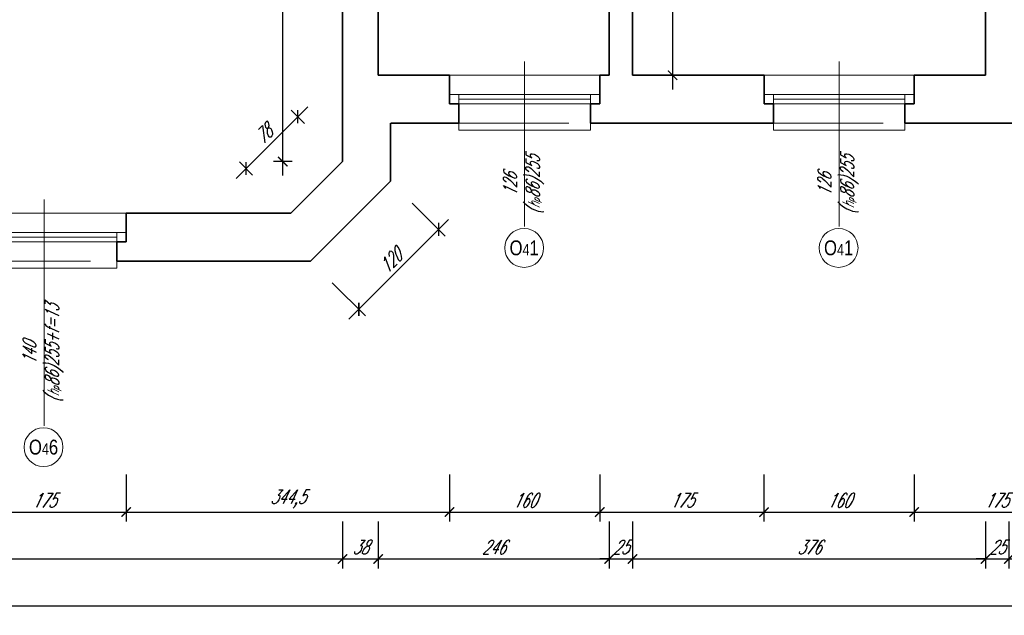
# Model space of a CAD drawing. Header units: millimetres. Extents: x 402 to 79005, y -7782 to 89952.
# Tile 56 of 256: x 25278 to 26327, y 13392 to 14027. Entities that reach past the tile are written whole.
import ezdxf

# ---------------------------------------------------------------- set-up
doc = ezdxf.new("R2010")
doc.units = ezdxf.units.MM
doc.header["$LTSCALE"] = 10
doc.linetypes.add('DASHED', pattern=[19.05, 12.7, -6.35])
doc.layers.get('0').update_dxf_attribs({"lineweight": 0})
doc.layers.get('Defpoints').update_dxf_attribs({"color": 253})
for name, color, linetype, lineweight in [('01 parter - ściany', 253, 'Continuous', 35), ('03-01_okna', 253, 'Continuous', 15), ('04-1_widok', 253, 'Continuous', 5), ('05-01_wymiary', 253, 'Continuous', 5), ('05-03_opis', 253, 'Continuous', 5)]:
    doc.layers.add(name, color=color, linetype=linetype, lineweight=lineweight)
doc.styles.add('ariel', font='ARIAL.TTF', dxfattribs={"width": 0.8})
doc.styles.add('ariel_wym', font='simplex.shx', dxfattribs={"width": 0.65, "oblique": 25})
doc.dimstyles.new('ariel 50', dxfattribs={"dimtxt": 15, "dimasz": 10, "dimexe": 10, "dimexo": 0, "dimgap": 5, "dimtad": 1, "dimdec": 1, "dimrnd": 0.5, "dimtxsty": 'ariel_wym', "dimblk": 'ARCHTICK', "dimcen": 2.5, "dimdle": 15, "dimazin": 0, "dimtfac": 1, "dimtdec": 1, "dimtix": 1, "dimtmove": 0, "dimatfit": 3, "dimldrblk": 'DOT', "dimfxl": 0, "dimarcsym": 0})
doc.dimstyles.new('ariel 50 wnętrze', dxfattribs={"dimtxt": 15, "dimasz": 10, "dimexe": 10, "dimexo": 0, "dimgap": 5, "dimtad": 1, "dimdec": 1, "dimrnd": 0.5, "dimtxsty": 'ariel_wym', "dimblk": 'ARCHTICK', "dimcen": 2.5, "dimdle": 15, "dimazin": 0, "dimtfac": 1, "dimtdec": 1, "dimtix": 1, "dimtmove": 0, "dimatfit": 3, "dimldrblk": 'DOT', "dimfxl": 0, "dimarcsym": 0})

# ---------------------------------------------------------------- blocks, each defined once
blk = doc.blocks.new('_ArchTick')
at = {"color": 0, "linetype": 'ByBlock', "const_width": 0.15}
blk.add_lwpolyline([(-0.5, -0.5), (0.5, 0.5)], dxfattribs=at)
blk = doc.blocks.new('*D3100')
at = {"layer": '05-01_wymiary', "color": 0, "lineweight": -2}
for p, q in [((25216.7, 13541.9), (25216.7, 13491.9)), ((25391.7, 13541.9), (25391.7, 13491.9)), ((25201.7, 13501.9), (25406.7, 13501.9))]:
    blk.add_line(p, q, dxfattribs=at)
at = {"layer": 'Defpoints', "color": 0, "lineweight": 0}
for p in [(25216.7, 13820.4), (25391.7, 13820.4), (25391.7, 13501.9)]:
    blk.add_point(p, dxfattribs=at)
at = {"layer": '05-01_wymiary', "color": 0, "lineweight": -2, "xscale": 10, "yscale": 10, "zscale": 10, "rotation": 180}
blk.add_blockref('_ArchTick', (25216.7, 13501.9), dxfattribs=at)
at = {"layer": '05-01_wymiary', "color": 0, "lineweight": -2, "xscale": 10, "yscale": 10, "zscale": 10}
blk.add_blockref('_ArchTick', (25391.7, 13501.9), dxfattribs=at)
at = {"layer": '05-01_wymiary', "color": 0, "insert": (25304.2, 13514.4), "char_height": 15, "attachment_point": 5, "style": 'ariel_wym'}
blk.add_mtext('175', dxfattribs=at)
blk = doc.blocks.new('_Dot')
at = {"color": 0, "linetype": 'ByBlock', "lineweight": -2}
blk.add_line((-0.5, 0), (-1, 0), dxfattribs=at)
at = {"color": 0, "linetype": 'ByBlock', "const_width": 0.5}
blk.add_lwpolyline([(-0.25, 0, 1), (0.25, 0, 1)], format="xyb", close=True, dxfattribs=at)
blk = doc.blocks.new('*D3101')
at = {"layer": '05-01_wymiary', "color": 0, "lineweight": -2}
for p, q in [((25391.7, 13541.9), (25391.7, 13491.9)), ((25736.2, 13541.9), (25736.2, 13491.9)), ((25376.7, 13501.9), (25751.2, 13501.9))]:
    blk.add_line(p, q, dxfattribs=at)
at = {"layer": 'Defpoints', "color": 0, "lineweight": 0}
for p in [(25736.2, 13967.4), (25391.7, 13820.4), (25736.2, 13501.9)]:
    blk.add_point(p, dxfattribs=at)
at = {"layer": '05-01_wymiary', "color": 0, "lineweight": -2, "xscale": 10, "yscale": 10, "zscale": 10, "rotation": 180}
blk.add_blockref('_ArchTick', (25391.7, 13501.9), dxfattribs=at)
at = {"layer": '05-01_wymiary', "color": 0, "lineweight": -2, "xscale": 10, "yscale": 10, "zscale": 10}
blk.add_blockref('_ArchTick', (25736.2, 13501.9), dxfattribs=at)
at = {"layer": '05-01_wymiary', "color": 0, "insert": (25564, 13515.8), "char_height": 15, "attachment_point": 5, "style": 'ariel_wym'}
blk.add_mtext('344,5', dxfattribs=at)
blk = doc.blocks.new('*D3102')
at = {"layer": '05-01_wymiary', "color": 0, "lineweight": -2}
for p, q in [((25736.2, 13541.9), (25736.2, 13491.9)), ((25896.2, 13541.9), (25896.2, 13491.9)), ((25721.2, 13501.9), (25911.2, 13501.9))]:
    blk.add_line(p, q, dxfattribs=at)
at = {"layer": 'Defpoints', "color": 0, "lineweight": 0}
for p in [(25736.2, 13967.4), (25896.2, 13967.4), (25896.2, 13501.9)]:
    blk.add_point(p, dxfattribs=at)
at = {"layer": '05-01_wymiary', "color": 0, "lineweight": -2, "xscale": 10, "yscale": 10, "zscale": 10, "rotation": 180}
blk.add_blockref('_ArchTick', (25736.2, 13501.9), dxfattribs=at)
at = {"layer": '05-01_wymiary', "color": 0, "lineweight": -2, "xscale": 10, "yscale": 10, "zscale": 10}
blk.add_blockref('_ArchTick', (25896.2, 13501.9), dxfattribs=at)
at = {"layer": '05-01_wymiary', "color": 0, "insert": (25816.2, 13514.4), "char_height": 15, "attachment_point": 5, "style": 'ariel_wym'}
blk.add_mtext('160', dxfattribs=at)
blk = doc.blocks.new('*D3103')
at = {"layer": '05-01_wymiary', "color": 0, "lineweight": -2}
for p, q in [((25896.2, 13541.9), (25896.2, 13491.9)), ((26071.2, 13541.9), (26071.2, 13491.9)), ((25881.2, 13501.9), (26086.2, 13501.9))]:
    blk.add_line(p, q, dxfattribs=at)
at = {"layer": 'Defpoints', "color": 0, "lineweight": 0}
for p in [(25896.2, 13967.4), (26071.2, 13967.4), (26071.2, 13501.9)]:
    blk.add_point(p, dxfattribs=at)
at = {"layer": '05-01_wymiary', "color": 0, "lineweight": -2, "xscale": 10, "yscale": 10, "zscale": 10, "rotation": 180}
blk.add_blockref('_ArchTick', (25896.2, 13501.9), dxfattribs=at)
at = {"layer": '05-01_wymiary', "color": 0, "lineweight": -2, "xscale": 10, "yscale": 10, "zscale": 10}
blk.add_blockref('_ArchTick', (26071.2, 13501.9), dxfattribs=at)
at = {"layer": '05-01_wymiary', "color": 0, "insert": (25983.7, 13514.4), "char_height": 15, "attachment_point": 5, "style": 'ariel_wym'}
blk.add_mtext('175', dxfattribs=at)
blk = doc.blocks.new('*D3104')
at = {"layer": '05-01_wymiary', "color": 0, "lineweight": -2}
for p, q in [((26071.2, 13541.9), (26071.2, 13491.9)), ((26231.2, 13541.9), (26231.2, 13491.9)), ((26056.2, 13501.9), (26246.2, 13501.9))]:
    blk.add_line(p, q, dxfattribs=at)
at = {"layer": 'Defpoints', "color": 0, "lineweight": 0}
for p in [(26071.2, 13967.4), (26231.2, 13967.4), (26231.2, 13501.9)]:
    blk.add_point(p, dxfattribs=at)
at = {"layer": '05-01_wymiary', "color": 0, "lineweight": -2, "xscale": 10, "yscale": 10, "zscale": 10, "rotation": 180}
blk.add_blockref('_ArchTick', (26071.2, 13501.9), dxfattribs=at)
at = {"layer": '05-01_wymiary', "color": 0, "lineweight": -2, "xscale": 10, "yscale": 10, "zscale": 10}
blk.add_blockref('_ArchTick', (26231.2, 13501.9), dxfattribs=at)
at = {"layer": '05-01_wymiary', "color": 0, "insert": (26151.2, 13514.4), "char_height": 15, "attachment_point": 5, "style": 'ariel_wym'}
blk.add_mtext('160', dxfattribs=at)
blk = doc.blocks.new('*D3105')
at = {"layer": '05-01_wymiary', "color": 0, "lineweight": -2}
for p, q in [((26231.2, 13541.9), (26231.2, 13491.9)), ((26406.2, 13541.9), (26406.2, 13491.9)), ((26216.2, 13501.9), (26421.2, 13501.9))]:
    blk.add_line(p, q, dxfattribs=at)
at = {"layer": 'Defpoints', "color": 0, "lineweight": 0}
for p in [(26231.2, 13967.4), (26406.2, 13967.4), (26406.2, 13501.9)]:
    blk.add_point(p, dxfattribs=at)
at = {"layer": '05-01_wymiary', "color": 0, "lineweight": -2, "xscale": 10, "yscale": 10, "zscale": 10, "rotation": 180}
blk.add_blockref('_ArchTick', (26231.2, 13501.9), dxfattribs=at)
at = {"layer": '05-01_wymiary', "color": 0, "lineweight": -2, "xscale": 10, "yscale": 10, "zscale": 10}
blk.add_blockref('_ArchTick', (26406.2, 13501.9), dxfattribs=at)
at = {"layer": '05-01_wymiary', "color": 0, "insert": (26318.7, 13514.4), "char_height": 15, "attachment_point": 5, "style": 'ariel_wym'}
blk.add_mtext('175', dxfattribs=at)
blk = doc.blocks.new('*D3125')
at = {"layer": '05-01_wymiary', "color": 0, "lineweight": -2}
for p, q in [((24196.2, 13491.9), (24196.2, 13441.9)), ((25622.2, 13491.9), (25622.2, 13441.9)), ((24181.2, 13451.9), (25637.2, 13451.9))]:
    blk.add_line(p, q, dxfattribs=at)
at = {"layer": 'Defpoints', "color": 0, "lineweight": 0}
for p in [(24196.2, 13875.5), (25622.2, 13875.5), (25622.2, 13451.9)]:
    blk.add_point(p, dxfattribs=at)
at = {"layer": '05-01_wymiary', "color": 0, "lineweight": -2, "xscale": 10, "yscale": 10, "zscale": 10, "rotation": 180}
blk.add_blockref('_ArchTick', (24196.2, 13451.9), dxfattribs=at)
at = {"layer": '05-01_wymiary', "color": 0, "lineweight": -2, "xscale": 10, "yscale": 10, "zscale": 10}
blk.add_blockref('_ArchTick', (25622.2, 13451.9), dxfattribs=at)
at = {"layer": '05-01_wymiary', "color": 0, "insert": (24909.2, 13464.4), "char_height": 15, "attachment_point": 5, "style": 'ariel_wym'}
blk.add_mtext('1426', dxfattribs=at)
blk = doc.blocks.new('*D3126')
at = {"layer": '05-01_wymiary', "color": 0, "lineweight": -2}
for p, q in [((25622.2, 13491.9), (25622.2, 13441.9)), ((25660.2, 13491.9), (25660.2, 13441.9)), ((25607.2, 13451.9), (25675.2, 13451.9))]:
    blk.add_line(p, q, dxfattribs=at)
at = {"layer": 'Defpoints', "color": 0, "lineweight": 0}
for p in [(25660.2, 13967.4), (25622.2, 13875.5), (25660.2, 13451.9)]:
    blk.add_point(p, dxfattribs=at)
at = {"layer": '05-01_wymiary', "color": 0, "lineweight": -2, "xscale": 10, "yscale": 10, "zscale": 10, "rotation": 180}
blk.add_blockref('_ArchTick', (25622.2, 13451.9), dxfattribs=at)
at = {"layer": '05-01_wymiary', "color": 0, "lineweight": -2, "xscale": 10, "yscale": 10, "zscale": 10}
blk.add_blockref('_ArchTick', (25660.2, 13451.9), dxfattribs=at)
at = {"layer": '05-01_wymiary', "color": 0, "insert": (25641.2, 13464.4), "char_height": 15, "attachment_point": 5, "style": 'ariel_wym'}
blk.add_mtext('38', dxfattribs=at)
blk = doc.blocks.new('*D3127')
at = {"layer": '05-01_wymiary', "color": 0, "lineweight": -2}
for p, q in [((25660.2, 13491.9), (25660.2, 13441.9)), ((25906.2, 13491.9), (25906.2, 13441.9)), ((25645.2, 13451.9), (25921.2, 13451.9))]:
    blk.add_line(p, q, dxfattribs=at)
at = {"layer": 'Defpoints', "color": 0, "lineweight": 0}
for p in [(25660.2, 13967.4), (25906.2, 13967.4), (25906.2, 13451.9)]:
    blk.add_point(p, dxfattribs=at)
at = {"layer": '05-01_wymiary', "color": 0, "lineweight": -2, "xscale": 10, "yscale": 10, "zscale": 10, "rotation": 180}
blk.add_blockref('_ArchTick', (25660.2, 13451.9), dxfattribs=at)
at = {"layer": '05-01_wymiary', "color": 0, "lineweight": -2, "xscale": 10, "yscale": 10, "zscale": 10}
blk.add_blockref('_ArchTick', (25906.2, 13451.9), dxfattribs=at)
at = {"layer": '05-01_wymiary', "color": 0, "insert": (25783.2, 13464.4), "char_height": 15, "attachment_point": 5, "style": 'ariel_wym'}
blk.add_mtext('246', dxfattribs=at)
blk = doc.blocks.new('*D3128')
at = {"layer": '05-01_wymiary', "color": 0, "lineweight": -2}
for p, q in [((25906.2, 13491.9), (25906.2, 13441.9)), ((25931.2, 13491.9), (25931.2, 13441.9)), ((25906.2, 13451.9), (25896.2, 13451.9)), ((25906.2, 13451.9), (25931.2, 13451.9)), ((25931.2, 13451.9), (25941.2, 13451.9))]:
    blk.add_line(p, q, dxfattribs=at)
at = {"layer": 'Defpoints', "color": 0, "lineweight": 0}
for p in [(25906.2, 13967.4), (25931.2, 13967.4), (25931.2, 13451.9)]:
    blk.add_point(p, dxfattribs=at)
at = {"layer": '05-01_wymiary', "color": 0, "lineweight": -2, "xscale": 10, "yscale": 10, "zscale": 10}
blk.add_blockref('_ArchTick', (25906.2, 13451.9), dxfattribs=at)
at = {"layer": '05-01_wymiary', "color": 0, "lineweight": -2, "xscale": 10, "yscale": 10, "zscale": 10, "rotation": 180}
blk.add_blockref('_ArchTick', (25931.2, 13451.9), dxfattribs=at)
at = {"layer": '05-01_wymiary', "color": 0, "insert": (25918.7, 13464.4), "char_height": 15, "attachment_point": 5, "style": 'ariel_wym'}
blk.add_mtext('25', dxfattribs=at)
blk = doc.blocks.new('*D3129')
at = {"layer": '05-01_wymiary', "color": 0, "lineweight": -2}
for p, q in [((25931.2, 13491.9), (25931.2, 13441.9)), ((26307.2, 13491.9), (26307.2, 13441.9)), ((25916.2, 13451.9), (26322.2, 13451.9))]:
    blk.add_line(p, q, dxfattribs=at)
at = {"layer": 'Defpoints', "color": 0, "lineweight": 0}
for p in [(25931.2, 13967.4), (26307.2, 13967.4), (26307.2, 13451.9)]:
    blk.add_point(p, dxfattribs=at)
at = {"layer": '05-01_wymiary', "color": 0, "lineweight": -2, "xscale": 10, "yscale": 10, "zscale": 10, "rotation": 180}
blk.add_blockref('_ArchTick', (25931.2, 13451.9), dxfattribs=at)
at = {"layer": '05-01_wymiary', "color": 0, "lineweight": -2, "xscale": 10, "yscale": 10, "zscale": 10}
blk.add_blockref('_ArchTick', (26307.2, 13451.9), dxfattribs=at)
at = {"layer": '05-01_wymiary', "color": 0, "insert": (26119.2, 13464.4), "char_height": 15, "attachment_point": 5, "style": 'ariel_wym'}
blk.add_mtext('376', dxfattribs=at)
blk = doc.blocks.new('*D3130')
at = {"layer": '05-01_wymiary', "color": 0, "lineweight": -2}
for p, q in [((26307.2, 13491.9), (26307.2, 13441.9)), ((26332.2, 13491.9), (26332.2, 13441.9)), ((26307.2, 13451.9), (26297.2, 13451.9)), ((26307.2, 13451.9), (26332.2, 13451.9)), ((26332.2, 13451.9), (26342.2, 13451.9))]:
    blk.add_line(p, q, dxfattribs=at)
at = {"layer": 'Defpoints', "color": 0, "lineweight": 0}
for p in [(26307.2, 13967.4), (26332.2, 13967.4), (26332.2, 13451.9)]:
    blk.add_point(p, dxfattribs=at)
at = {"layer": '05-01_wymiary', "color": 0, "lineweight": -2, "xscale": 10, "yscale": 10, "zscale": 10}
blk.add_blockref('_ArchTick', (26307.2, 13451.9), dxfattribs=at)
at = {"layer": '05-01_wymiary', "color": 0, "lineweight": -2, "xscale": 10, "yscale": 10, "zscale": 10, "rotation": 180}
blk.add_blockref('_ArchTick', (26332.2, 13451.9), dxfattribs=at)
at = {"layer": '05-01_wymiary', "color": 0, "insert": (26319.7, 13464.4), "char_height": 15, "attachment_point": 5, "style": 'ariel_wym'}
blk.add_mtext('25', dxfattribs=at)
blk = doc.blocks.new('*D3131')
at = {"layer": '05-01_wymiary', "color": 0, "lineweight": -2}
for p, q in [((26332.2, 13491.9), (26332.2, 13441.9)), ((26566.2, 13491.9), (26566.2, 13441.9)), ((26317.2, 13451.9), (26581.2, 13451.9))]:
    blk.add_line(p, q, dxfattribs=at)
at = {"layer": 'Defpoints', "color": 0, "lineweight": 0}
for p in [(26332.2, 13967.4), (26566.2, 13967.4), (26566.2, 13451.9)]:
    blk.add_point(p, dxfattribs=at)
at = {"layer": '05-01_wymiary', "color": 0, "lineweight": -2, "xscale": 10, "yscale": 10, "zscale": 10, "rotation": 180}
blk.add_blockref('_ArchTick', (26332.2, 13451.9), dxfattribs=at)
at = {"layer": '05-01_wymiary', "color": 0, "lineweight": -2, "xscale": 10, "yscale": 10, "zscale": 10}
blk.add_blockref('_ArchTick', (26566.2, 13451.9), dxfattribs=at)
at = {"layer": '05-01_wymiary', "color": 0, "insert": (26449.2, 13464.4), "char_height": 15, "attachment_point": 5, "style": 'ariel_wym'}
blk.add_mtext('234', dxfattribs=at)
blk = doc.blocks.new('*D3139')
at = {"layer": '05-01_wymiary', "color": 0, "lineweight": -2}
for p, q in [((22059.7, 13441.9), (22059.7, 13391.9)), ((27712.5, 13441.9), (27712.5, 13391.9)), ((22044.7, 13401.9), (27727.5, 13401.9))]:
    blk.add_line(p, q, dxfattribs=at)
at = {"layer": 'Defpoints', "color": 0, "lineweight": 0}
for p in [(22059.7, 13988.5), (27712.5, 13916.4), (27712.5, 13401.9)]:
    blk.add_point(p, dxfattribs=at)
at = {"layer": '05-01_wymiary', "color": 0, "lineweight": -2, "xscale": 10, "yscale": 10, "zscale": 10, "rotation": 180}
blk.add_blockref('_ArchTick', (22059.7, 13401.9), dxfattribs=at)
at = {"layer": '05-01_wymiary', "color": 0, "lineweight": -2, "xscale": 10, "yscale": 10, "zscale": 10}
blk.add_blockref('_ArchTick', (27712.5, 13401.9), dxfattribs=at)
at = {"layer": '05-01_wymiary', "color": 0, "insert": (24886.1, 13414.4), "char_height": 15, "attachment_point": 5, "style": 'ariel_wym'}
blk.add_mtext('5653', dxfattribs=at)
blk = doc.blocks.new('*D2680')
at = {"layer": '05-01_wymiary', "color": 0, "lineweight": -2}
for p, q in [((25973.9, 14580.4), (25973.9, 13952.4)), ((25963.9, 14565.4), (25983.9, 14565.4)), ((25963.9, 13967.4), (25983.9, 13967.4))]:
    blk.add_line(p, q, dxfattribs=at)
at = {"layer": 'Defpoints', "color": 0, "lineweight": 0}
for p in [(25931.2, 14565.4), (25931.2, 13967.4), (25973.9, 13967.4)]:
    blk.add_point(p, dxfattribs=at)
at = {"layer": '05-01_wymiary', "color": 0, "lineweight": -2, "xscale": 10, "yscale": 10, "zscale": 10}
for p, rotation in [((25973.9, 14565.4), 90), ((25973.9, 13967.4), 270)]:
    blk.add_blockref('_ArchTick', p, dxfattribs=dict(at, rotation=rotation))
at = {"layer": '05-01_wymiary', "color": 0, "insert": (25961.4, 14266.4), "char_height": 15, "attachment_point": 5, "rotation": 90, "style": 'ariel_wym'}
blk.add_mtext('598', dxfattribs=at)
blk = doc.blocks.new('*D2729')
at = {"layer": '05-01_wymiary', "color": 0, "lineweight": -2}
for p, q in [((25558.6, 13860.5), (25558.6, 14580.4)), ((25568.6, 14565.4), (25548.6, 14565.4)), ((25568.6, 13875.5), (25548.6, 13875.5))]:
    blk.add_line(p, q, dxfattribs=at)
at = {"layer": 'Defpoints', "color": 0, "lineweight": 0}
for p in [(25558.6, 14565.4), (25622.2, 14565.4), (25622.2, 13875.5)]:
    blk.add_point(p, dxfattribs=at)
at = {"layer": '05-01_wymiary', "color": 0, "lineweight": -2, "xscale": 10, "yscale": 10, "zscale": 10}
for p, rotation in [((25558.6, 14565.4), 90), ((25558.6, 13875.5), 270)]:
    blk.add_blockref('_ArchTick', p, dxfattribs=dict(at, rotation=rotation))
at = {"layer": '05-01_wymiary', "color": 0, "insert": (25546.1, 14220.5), "char_height": 15, "attachment_point": 5, "rotation": 90, "style": 'ariel_wym'}
blk.add_mtext('690', dxfattribs=at)
blk = doc.blocks.new('*D2731')
at = {"layer": '05-01_wymiary', "color": 0, "lineweight": -2}
for p, q in [((25508.8, 13857.5), (25585.1, 13933.8)), ((25581.6, 13916.1), (25567.5, 13930.3)), ((25526.5, 13861), (25512.3, 13875.2))]:
    blk.add_line(p, q, dxfattribs=at)
at = {"layer": 'Defpoints', "color": 0, "lineweight": 0}
for p in [(25574.5, 13923.2), (25622.2, 13875.5), (25567.1, 13820.4)]:
    blk.add_point(p, dxfattribs=at)
at = {"layer": '05-01_wymiary', "color": 0, "lineweight": -2, "xscale": 10, "yscale": 10, "zscale": 10}
for p, rotation in [((25574.5, 13923.2), 44.99999999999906), ((25519.4, 13868.1), 224.9999999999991)]:
    blk.add_blockref('_ArchTick', p, dxfattribs=dict(at, rotation=rotation))
at = {"layer": '05-01_wymiary', "color": 0, "insert": (25538.1, 13904.5), "char_height": 15, "attachment_point": 5, "rotation": 45, "style": 'ariel_wym'}
blk.add_mtext('78', dxfattribs=at)
blk = doc.blocks.new('*D3059')
at = {"layer": '05-01_wymiary', "color": 0, "lineweight": -2}
for p, q in [((25696.3, 13831.3), (25731.6, 13796)), ((25735.2, 13813.7), (25629, 13707.5)), ((25611.3, 13746.3), (25646.6, 13711))]:
    blk.add_line(p, q, dxfattribs=at)
at = {"layer": 'Defpoints', "color": 0, "lineweight": 0}
for p in [(25673.2, 13854.4), (25588.2, 13769.4), (25639.6, 13718.1)]:
    blk.add_point(p, dxfattribs=at)
at = {"layer": '05-01_wymiary', "color": 0, "lineweight": -2, "xscale": 10, "yscale": 10, "zscale": 10}
for p, rotation in [((25724.6, 13803.1), 45), ((25639.6, 13718.1), 225)]:
    blk.add_blockref('_ArchTick', p, dxfattribs=dict(at, rotation=rotation))
at = {"layer": '05-01_wymiary', "color": 0, "insert": (25673.2, 13769.4), "char_height": 15, "attachment_point": 5, "rotation": 45, "style": 'ariel_wym'}
blk.add_mtext('120', dxfattribs=at)

msp = doc.modelspace()

# ---------------------------------------------------------------- linework, layer by layer
at = {"layer": '01 parter - ściany'}
for p, q in [((25622.226, 13875.528), (25622.226, 14565.403)), ((25660.226, 13967.403), (25660.226, 14565.403)), ((25906.226, 13967.403), (25906.226, 14565.403)), ((25931.226, 13967.403), (25931.226, 14565.403)), ((26307.226, 13967.403), (26307.226, 14565.715)), ((25736.226, 13967.403), (25660.226, 13967.403)), ((25736.226, 13967.403), (25736.226, 13936.903)), ((25906.226, 13967.403), (25896.226, 13967.403)), ((25896.226, 13967.403), (25896.226, 13936.903)), ((25931.226, 13967.403), (26071.226, 13967.403)), ((26071.226, 13967.403), (26071.226, 13936.903)), ((26231.226, 13967.403), (26307.226, 13967.403)), ((26231.226, 13967.403), (26231.226, 13936.903)), ((25736.226, 13936.903), (25746.226, 13936.903)), ((25746.226, 13936.903), (25746.226, 13916.403)), ((25896.226, 13936.903), (25886.226, 13936.903)), ((25886.226, 13936.903), (25886.226, 13916.403)), ((26071.226, 13936.903), (26081.226, 13936.903)), ((26081.226, 13936.903), (26081.226, 13916.403)), ((26231.226, 13936.903), (26221.226, 13936.903)), ((26221.226, 13936.903), (26221.226, 13916.403)), ((25673.226, 13854.403), (25673.226, 13916.403)), ((25736.226, 13916.403), (25673.851, 13916.403)), ((25746.226, 13916.403), (25736.226, 13916.403)), ((25886.226, 13916.403), (25896.226, 13916.403)), ((25896.226, 13916.403), (26071.226, 13916.403)), ((26081.226, 13916.403), (26071.226, 13916.403)), ((26221.226, 13916.403), (26231.226, 13916.403)), ((26231.226, 13916.403), (26406.226, 13916.403)), ((25567.101, 13820.403), (25622.226, 13875.528)), ((25588.226, 13769.403), (25673.226, 13854.403)), ((25567.101, 13820.403), (25391.726, 13820.403)), ((25391.726, 13789.903), (25391.726, 13820.403)), ((25381.726, 13769.403), (25381.726, 13789.903)), ((25381.726, 13789.903), (25391.726, 13789.903)), ((25588.226, 13769.403), (25381.726, 13769.403))]:
    msp.add_line(p, q, dxfattribs=at)
at = {"layer": '03-01_okna', "linetype": 'Continuous', "lineweight": 0}
for p, q in [((25736.226, 13946.903), (25896.226, 13946.903)), ((25746.226, 13946.903), (25746.226, 13936.903)), ((25746.226, 13941.903), (25886.226, 13941.903)), ((25886.226, 13946.903), (25886.226, 13936.903)), ((26071.226, 13946.903), (26231.226, 13946.903)), ((26081.226, 13946.903), (26081.226, 13936.903)), ((26081.226, 13941.903), (26221.226, 13941.903)), ((26221.226, 13946.903), (26221.226, 13936.903)), ((25736.226, 13936.903), (25896.226, 13936.903)), ((26071.226, 13936.903), (26231.226, 13936.903)), ((25391.726, 13799.903), (25216.726, 13799.903)), ((25381.726, 13794.903), (25226.726, 13794.903)), ((25381.726, 13789.903), (25381.726, 13799.903)), ((25381.726, 13789.903), (25226.726, 13789.903)), ((25391.726, 13789.903), (25381.726, 13789.903))]:
    msp.add_line(p, q, dxfattribs=at)
at = {"layer": '03-01_okna', "linetype": 'DASHED'}
for p, q in [((25736.226, 13916.403), (25896.226, 13916.403)), ((26071.226, 13916.403), (26231.226, 13916.403)), ((25226.726, 13769.403), (25381.726, 13769.403))]:
    msp.add_line(p, q, dxfattribs=at)
at = {"layer": '03-01_okna', "linetype": 'Continuous', "lineweight": 0}
for points in [[(25886.226, 13916.403), (25886.226, 13908.767), (25746.226, 13908.767), (25746.226, 13916.403)], [(26221.226, 13916.403), (26221.226, 13908.767), (26081.226, 13908.767), (26081.226, 13916.403)], [(25381.726, 13769.403), (25381.726, 13761.767), (25226.726, 13761.767), (25226.726, 13769.403)]]:
    msp.add_lwpolyline(points, dxfattribs=at)
at = {"layer": '04-1_widok'}
for p, q in [((25896.226, 13967.403), (25736.226, 13967.403)), ((26231.226, 13967.403), (26071.226, 13967.403)), ((25216.726, 13820.403), (25391.726, 13820.403))]:
    msp.add_line(p, q, dxfattribs=at)
at = {"layer": '05-03_opis', "lineweight": 0}
for p, q in [((25816.226, 13982.103), (25816.226, 13806.086)), ((26151.226, 13982.103), (26151.226, 13806.086)), ((25304.226, 13835.103), (25304.226, 13593.717))]:
    msp.add_line(p, q, dxfattribs=at)
for centre in [(25815.726, 13783.397), (26150.726, 13783.397), (25303.726, 13571.028)]:
    msp.add_circle(centre, 20.689, dxfattribs=at)

# ---------------------------------------------------------------- texts
at = {"layer": '05-03_opis', "lineweight": 0, "char_height": 14.4, "attachment_point": 5, "rotation": 90, "style": 'ariel_wym'}
for s, insert, width in [('126\\P({\\H0.8333x;h\\H0.6x;p}86)255', (25815.155, 13850.968), 62.66128), ('126\\P({\\H0.8333x;h\\H0.6x;p}86)255', (26150.155, 13850.968), 62.66128), ('140\\P({\\H0.8333x;h\\H0.6x;p}86)255+f=13', (25303.155, 13671.284), 128.03014)]:
    msp.add_mtext(s, dxfattribs=dict(at, insert=insert, width=width))
at = {"layer": '05-03_opis', "lineweight": 0, "char_height": 15.84, "width": 75.19353, "attachment_point": 5, "style": 'ariel'}
for s, insert in [('O{\\H0.7576x;4}1', (25815.726, 13783.397)), ('O{\\H0.7576x;4}1', (26150.726, 13783.397)), ('O{\\H0.7576x;4}6', (25303.726, 13571.028))]:
    msp.add_mtext(s, dxfattribs=dict(at, insert=insert))

# ---------------------------------------------------------------- dimensions: what is measured, and where the dimension line sits
at = {"layer": '05-01_wymiary'}
for base, p1, p2, picture, middle in [((25558.582, 14565.403), (25622.226, 13875.528), (25622.226, 14565.403), '*D2729', (25546.082, 14220.465)), ((25973.895, 13967.403), (25931.226, 14565.403), (25931.226, 13967.403), '*D2680', (25961.395, 14266.403))]:
    dim = msp.add_linear_dim(base=base, p1=p1, p2=p2, angle=90, dimstyle='ariel 50 wnętrze', dxfattribs=at)
    dim.commit()
    dim.dimension.update_dxf_attribs({"geometry": picture, "text_midpoint": middle})
for base, p1, p2, picture, middle in [((27712.504, 13401.855), (22059.719, 13988.478), (27712.504, 13916.403), '*D3139', (24886.112, 13414.355)), ((25736.226, 13501.855), (25391.726, 13820.403), (25736.226, 13967.403), '*D3101', (25563.976, 13515.784)), ((25660.226, 13451.855), (25622.226, 13875.528), (25660.226, 13967.403), '*D3126', (25641.226, 13464.355)), ((25906.226, 13451.855), (25660.226, 13967.403), (25906.226, 13967.403), '*D3127', (25783.226, 13464.355)), ((25896.226, 13501.855), (25736.226, 13967.403), (25896.226, 13967.403), '*D3102', (25816.226, 13514.355)), ((26071.226, 13501.855), (25896.226, 13967.403), (26071.226, 13967.403), '*D3103', (25983.726, 13514.355)), ((25931.226, 13451.855), (25906.226, 13967.403), (25931.226, 13967.403), '*D3128', (25918.726, 13464.355)), ((26307.226, 13451.855), (25931.226, 13967.403), (26307.226, 13967.403), '*D3129', (26119.226, 13464.355)), ((26231.226, 13501.855), (26071.226, 13967.403), (26231.226, 13967.403), '*D3104', (26151.226, 13514.355)), ((26406.226, 13501.855), (26231.226, 13967.403), (26406.226, 13967.403), '*D3105', (26318.726, 13514.355)), ((26332.226, 13451.855), (26307.226, 13967.403), (26332.226, 13967.403), '*D3130', (26319.726, 13464.355)), ((26566.226, 13451.855), (26332.226, 13967.403), (26566.226, 13967.403), '*D3131', (26449.226, 13464.355)), ((25622.226, 13451.855), (24196.226, 13875.528), (25622.226, 13875.528), '*D3125', (24909.226, 13464.355)), ((25391.726, 13501.855), (25216.726, 13820.403), (25391.726, 13820.403), '*D3100', (25304.226, 13514.355))]:
    dim = msp.add_linear_dim(base=base, p1=p1, p2=p2, dimstyle='ariel 50', dxfattribs=at)
    dim.commit()
    dim.dimension.update_dxf_attribs({"geometry": picture, "text_midpoint": middle})
for p1, p2, distance, dimstyle, picture, middle in [((25567.101, 13820.403), (25622.226, 13875.528), 67.447, 'ariel 50 wnętrze', '*D2731', (25538.132, 13904.497)), ((25673.226, 13854.403), (25588.226, 13769.403), 72.605, 'ariel 50', '*D3059', (25673.226, 13769.402))]:
    dim = msp.add_aligned_dim(p1=p1, p2=p2, distance=distance, dimstyle=dimstyle, dxfattribs=at)
    dim.commit()
    dim.dimension.update_dxf_attribs({"geometry": picture, "text_midpoint": middle})

doc.saveas('drawing.dxf')
